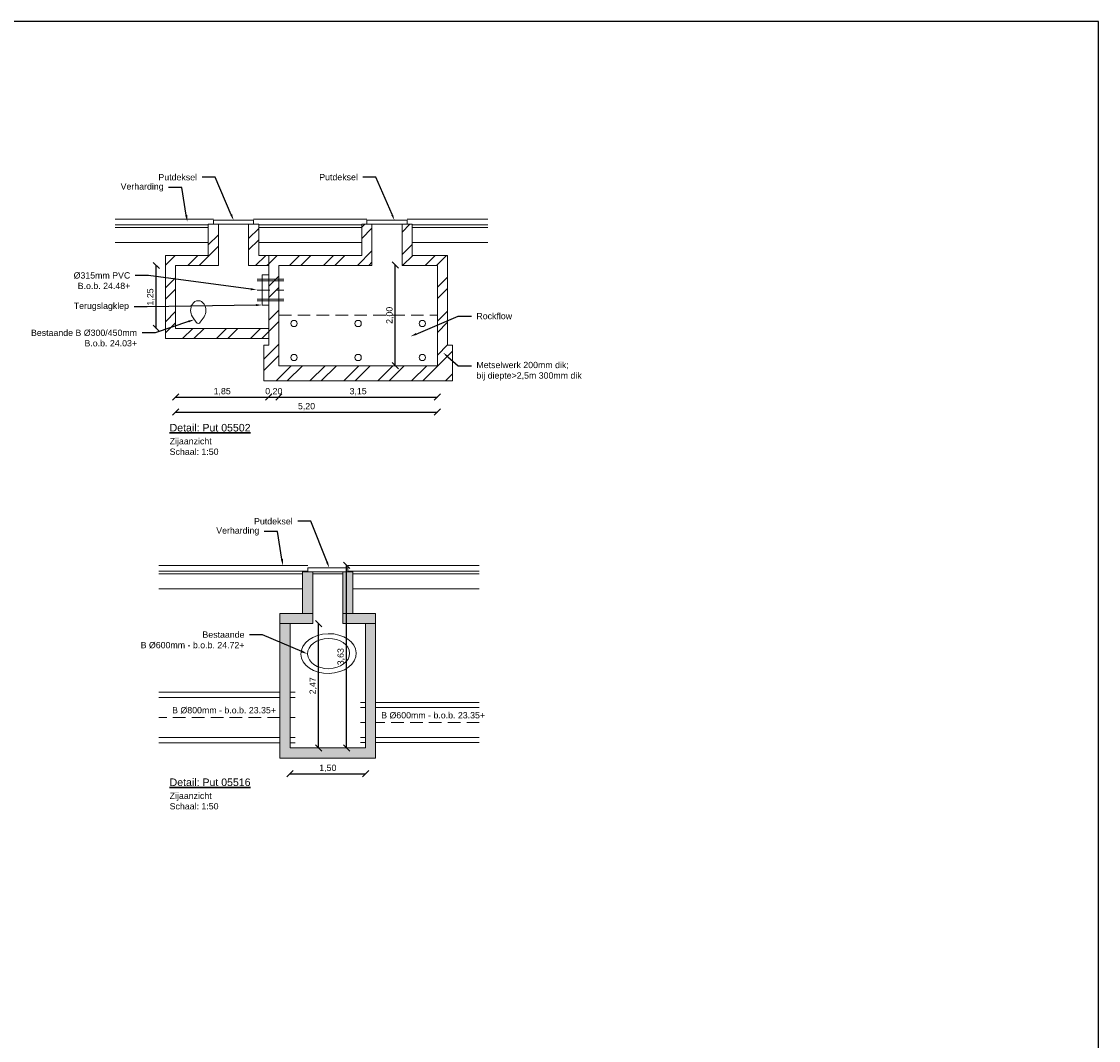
# Model space of a CAD drawing. Header units: metres. Extents: x -1 to 197910, y -70 to 354116.
# Tile 64 of 65: x 151 to 172, y 6 to 26. Entities that reach past the tile are written whole.
import ezdxf
from ezdxf import colors
from ezdxf.entities.mleader import LeaderData, LeaderLine
from ezdxf.math import Vec2, Vec3

# ---------------------------------------------------------------- set-up
doc = ezdxf.new("R2010")
doc.units = ezdxf.units.M
doc.header["$PDMODE"] = 1
doc.linetypes.add('DASHED2', pattern=[0.375, 0.25, -0.125])
for name, color, linetype, lineweight in [('N-WA-RI-ROCKFLOW-G', 10, 'Continuous', 9), ('N-WE-AL-DETAIL-G', 7, 'Continuous', 9), ('X-XX-AL-AANKLEDING-T25', 7, 'Continuous', 25), ('X-XX-AL-AANKLEDING-T30', 7, 'Continuous', 30)]:
    doc.layers.add(name, color=color, linetype=linetype, lineweight=lineweight)
doc.styles.add('NLCS_ISO', font='arial.ttf')
doc.styles.get("Standard").update_dxf_attribs({"font": 'arial.ttf'})
doc.dimstyles.new('NLCS_1-50', dxfattribs={"dimscale": 0.05, "dimtxt": 2.5, "dimasz": 2.5, "dimexe": 1.25, "dimexo": 0.625, "dimtad": 1, "dimtxsty": 'Standard', "dimblk": 'OBLIQUE', "dimcen": 0, "dimse1": 1, "dimse2": 1, "dimadec": 0, "dimazin": 0, "dimtfac": 1, "dimtmove": 0, "dimatfit": 3, "dimfxl": 1, "dimarcsym": 0})
pattern_1 = [(45, (76.1132, 30.6397), (-0.3367596, 0.3367596), []), (45, (76.3377, 30.6397), (-0.3367596, 0.3367596), [])]

# ---------------------------------------------------------------- blocks, each defined once
blk = doc.blocks.new('_Oblique')
at = {"color": 0, "linetype": 'ByBlock', "lineweight": -2}
blk.add_line((-0.5, -0.5), (0.5, 0.5), dxfattribs=at)
blk = doc.blocks.new('*D99')
at = {"layer": 'Defpoints', "color": 0, "transparency": 16777216}
for p in [(153.732, 19.694), (155.582, 19.694), (155.582, 18.331)]:
    blk.add_point(p, dxfattribs=at)
at = {"layer": 'N-WE-AL-DETAIL-G', "color": 0, "lineweight": -2, "transparency": 16777216}
blk.add_line((153.732, 18.331), (155.582, 18.331), dxfattribs=at)
at = {"layer": 'N-WE-AL-DETAIL-G', "color": 0, "lineweight": -2, "transparency": 16777216, "xscale": 0.125, "yscale": 0.125, "zscale": 0.125, "rotation": 180}
blk.add_blockref('_Oblique', (153.732, 18.331), dxfattribs=at)
at = {"layer": 'N-WE-AL-DETAIL-G', "color": 0, "lineweight": -2, "transparency": 16777216, "xscale": 0.125, "yscale": 0.125, "zscale": 0.125}
blk.add_blockref('_Oblique', (155.582, 18.331), dxfattribs=at)
at = {"layer": 'N-WE-AL-DETAIL-G', "color": 0, "transparency": 16777216, "insert": (154.657, 18.437), "char_height": 0.125, "attachment_point": 5}
blk.add_mtext('1,85', dxfattribs=at)
blk = doc.blocks.new('*D100')
at = {"layer": 'Defpoints', "color": 0, "transparency": 16777216}
for p in [(155.582, 19.694), (155.782, 18.954), (155.782, 18.331)]:
    blk.add_point(p, dxfattribs=at)
at = {"layer": 'N-WE-AL-DETAIL-G', "color": 0, "lineweight": -2, "transparency": 16777216}
blk.add_line((155.582, 18.331), (155.782, 18.331), dxfattribs=at)
at = {"layer": 'N-WE-AL-DETAIL-G', "color": 0, "lineweight": -2, "transparency": 16777216, "xscale": 0.125, "yscale": 0.125, "zscale": 0.125, "rotation": 180}
blk.add_blockref('_Oblique', (155.582, 18.331), dxfattribs=at)
at = {"layer": 'N-WE-AL-DETAIL-G', "color": 0, "lineweight": -2, "transparency": 16777216, "xscale": 0.125, "yscale": 0.125, "zscale": 0.125}
blk.add_blockref('_Oblique', (155.782, 18.331), dxfattribs=at)
at = {"layer": 'N-WE-AL-DETAIL-G', "color": 0, "transparency": 16777216, "insert": (155.682, 18.437), "char_height": 0.125, "attachment_point": 5}
blk.add_mtext('0,20', dxfattribs=at)
blk = doc.blocks.new('*D101')
at = {"layer": 'Defpoints', "color": 0, "transparency": 16777216}
for p in [(155.782, 18.954), (158.932, 18.954), (158.932, 18.331)]:
    blk.add_point(p, dxfattribs=at)
at = {"layer": 'N-WE-AL-DETAIL-G', "color": 0, "lineweight": -2, "transparency": 16777216}
blk.add_line((155.782, 18.331), (158.932, 18.331), dxfattribs=at)
at = {"layer": 'N-WE-AL-DETAIL-G', "color": 0, "lineweight": -2, "transparency": 16777216, "xscale": 0.125, "yscale": 0.125, "zscale": 0.125, "rotation": 180}
blk.add_blockref('_Oblique', (155.782, 18.331), dxfattribs=at)
at = {"layer": 'N-WE-AL-DETAIL-G', "color": 0, "lineweight": -2, "transparency": 16777216, "xscale": 0.125, "yscale": 0.125, "zscale": 0.125}
blk.add_blockref('_Oblique', (158.932, 18.331), dxfattribs=at)
at = {"layer": 'N-WE-AL-DETAIL-G', "color": 0, "transparency": 16777216, "insert": (157.357, 18.437), "char_height": 0.125, "attachment_point": 5}
blk.add_mtext('3,15', dxfattribs=at)
blk = doc.blocks.new('*D102')
at = {"layer": 'Defpoints', "color": 0, "transparency": 16777216}
for p in [(153.732, 19.694), (158.932, 18.954), (158.932, 18.032)]:
    blk.add_point(p, dxfattribs=at)
at = {"layer": 'N-WE-AL-DETAIL-G', "color": 0, "lineweight": -2, "transparency": 16777216}
blk.add_line((153.732, 18.032), (158.932, 18.032), dxfattribs=at)
at = {"layer": 'N-WE-AL-DETAIL-G', "color": 0, "lineweight": -2, "transparency": 16777216, "xscale": 0.125, "yscale": 0.125, "zscale": 0.125, "rotation": 180}
blk.add_blockref('_Oblique', (153.732, 18.032), dxfattribs=at)
at = {"layer": 'N-WE-AL-DETAIL-G', "color": 0, "lineweight": -2, "transparency": 16777216, "xscale": 0.125, "yscale": 0.125, "zscale": 0.125}
blk.add_blockref('_Oblique', (158.932, 18.032), dxfattribs=at)
at = {"layer": 'N-WE-AL-DETAIL-G', "color": 0, "transparency": 16777216, "insert": (156.332, 18.139), "char_height": 0.125, "attachment_point": 5}
blk.add_mtext('5,20', dxfattribs=at)
blk = doc.blocks.new('*D103')
at = {"layer": 'Defpoints', "color": 0, "transparency": 16777216}
for p in [(153.347, 20.944), (155.582, 20.944), (155.582, 19.694)]:
    blk.add_point(p, dxfattribs=at)
at = {"layer": 'N-WE-AL-DETAIL-G', "color": 0, "lineweight": -2, "transparency": 16777216}
blk.add_line((153.347, 19.694), (153.347, 20.944), dxfattribs=at)
at = {"layer": 'N-WE-AL-DETAIL-G', "color": 0, "lineweight": -2, "transparency": 16777216, "xscale": 0.125, "yscale": 0.125, "zscale": 0.125}
for p, rotation in [((153.347, 20.944), 90), ((153.347, 19.694), 270)]:
    blk.add_blockref('_Oblique', p, dxfattribs=dict(at, rotation=rotation))
at = {"layer": 'N-WE-AL-DETAIL-G', "color": 0, "transparency": 16777216, "insert": (153.24, 20.319), "char_height": 0.125, "attachment_point": 5, "rotation": 90}
blk.add_mtext('1,25', dxfattribs=at)
blk = doc.blocks.new('*D69')
at = {"layer": 'Defpoints', "color": 0, "transparency": 16777216}
for p in [(158.095, 20.954), (158.932, 20.954), (158.932, 18.954)]:
    blk.add_point(p, dxfattribs=at)
at = {"layer": 'N-WE-AL-DETAIL-G', "color": 0, "lineweight": -2, "transparency": 16777216}
blk.add_line((158.095, 18.954), (158.095, 20.954), dxfattribs=at)
at = {"layer": 'N-WE-AL-DETAIL-G', "color": 0, "lineweight": -2, "transparency": 16777216, "xscale": 0.125, "yscale": 0.125, "zscale": 0.125}
for p, rotation in [((158.095, 20.954), 90), ((158.095, 18.954), 270)]:
    blk.add_blockref('_Oblique', p, dxfattribs=dict(at, rotation=rotation))
at = {"layer": 'N-WE-AL-DETAIL-G', "color": 0, "transparency": 16777216, "insert": (157.989, 19.954), "char_height": 0.125, "attachment_point": 5, "rotation": 90}
blk.add_mtext('2,00', dxfattribs=at)
blk = doc.blocks.new('*D91')
at = {"layer": 'Defpoints', "color": 0, "transparency": 16777216}
for p in [(156.005, 11.361), (157.505, 11.361), (157.505, 10.848)]:
    blk.add_point(p, dxfattribs=at)
at = {"layer": 'N-WE-AL-DETAIL-G', "color": 0, "lineweight": -2, "transparency": 16777216}
blk.add_line((156.005, 10.848), (157.505, 10.848), dxfattribs=at)
at = {"layer": 'N-WE-AL-DETAIL-G', "color": 0, "lineweight": -2, "transparency": 16777216, "xscale": 0.125, "yscale": 0.125, "zscale": 0.125, "rotation": 180}
blk.add_blockref('_Oblique', (156.005, 10.848), dxfattribs=at)
at = {"layer": 'N-WE-AL-DETAIL-G', "color": 0, "lineweight": -2, "transparency": 16777216, "xscale": 0.125, "yscale": 0.125, "zscale": 0.125}
blk.add_blockref('_Oblique', (157.505, 10.848), dxfattribs=at)
at = {"layer": 'N-WE-AL-DETAIL-G', "color": 0, "transparency": 16777216, "insert": (156.755, 10.955), "char_height": 0.125, "attachment_point": 5}
blk.add_mtext('1,50', dxfattribs=at)
blk = doc.blocks.new('*D92')
at = {"layer": 'Defpoints', "color": 0, "transparency": 16777216}
for p in [(156.572, 13.831), (157.505, 13.831), (157.505, 11.361)]:
    blk.add_point(p, dxfattribs=at)
at = {"layer": 'N-WE-AL-DETAIL-G', "color": 0, "lineweight": -2, "transparency": 16777216}
blk.add_line((156.572, 11.361), (156.572, 13.831), dxfattribs=at)
at = {"layer": 'N-WE-AL-DETAIL-G', "color": 0, "lineweight": -2, "transparency": 16777216, "xscale": 0.125, "yscale": 0.125, "zscale": 0.125}
for p, rotation in [((156.572, 13.831), 90), ((156.572, 11.361), 270)]:
    blk.add_blockref('_Oblique', p, dxfattribs=dict(at, rotation=rotation))
at = {"layer": 'N-WE-AL-DETAIL-G', "color": 0, "transparency": 16777216, "insert": (156.466, 12.596), "char_height": 0.125, "attachment_point": 5, "rotation": 90}
blk.add_mtext('2,47', dxfattribs=at)
blk = doc.blocks.new('*D93')
at = {"layer": 'Defpoints', "color": 0, "transparency": 16777216}
for p in [(157.127, 14.986), (157.505, 14.986), (157.505, 11.361)]:
    blk.add_point(p, dxfattribs=at)
at = {"layer": 'N-WE-AL-DETAIL-G', "color": 0, "lineweight": -2, "transparency": 16777216}
blk.add_line((157.127, 11.361), (157.127, 14.986), dxfattribs=at)
at = {"layer": 'N-WE-AL-DETAIL-G', "color": 0, "lineweight": -2, "transparency": 16777216, "xscale": 0.125, "yscale": 0.125, "zscale": 0.125}
for p, rotation in [((157.127, 14.986), 90), ((157.127, 11.361), 270)]:
    blk.add_blockref('_Oblique', p, dxfattribs=dict(at, rotation=rotation))
at = {"layer": 'N-WE-AL-DETAIL-G', "color": 0, "transparency": 16777216, "insert": (157.021, 13.174), "char_height": 0.125, "attachment_point": 5, "rotation": 90}
blk.add_mtext('3,63', dxfattribs=at)

msp = doc.modelspace()

# ---------------------------------------------------------------- hatches: boundary and pattern name
at = {"layer": 'N-WE-AL-DETAIL-G'}
h = msp.add_hatch(dxfattribs=at)
h.set_pattern_fill('ANSI32', color=253, scale=0.05)
h.set_pattern_definition(pattern_1)
h.paths.add_polyline_path([(154.582, 21.764), (154.382, 21.764), (154.382, 21.144), (153.532, 21.144), (153.532, 19.494), (155.582, 19.494), (155.582, 19.694), (153.732, 19.694), (153.732, 20.944), (154.582, 20.944)])
h = msp.add_hatch(dxfattribs=at)
h.set_pattern_fill('ANSI32', color=253, scale=0.05)
h.set_pattern_definition(pattern_1)
h.paths.add_polyline_path([(155.582, 21.144), (155.382, 21.144), (155.382, 21.764), (155.182, 21.764), (155.182, 20.944), (155.582, 20.944)], flags=17)
h = msp.add_hatch(dxfattribs=at)
h.set_pattern_fill('ANSI32', color=253, scale=0.05)
h.set_pattern_definition(pattern_1)
h.paths.add_polyline_path([(157.632, 21.764), (157.432, 21.764), (157.432, 21.144), (155.582, 21.144), (155.582, 19.364), (155.482, 19.364), (155.482, 18.654), (159.232, 18.654), (159.232, 19.364), (159.132, 19.364), (159.132, 21.144), (158.432, 21.144), (158.432, 21.764), (158.232, 21.764), (158.232, 20.944), (158.932, 20.944), (158.932, 18.954), (155.782, 18.954), (155.782, 20.944), (157.632, 20.944)])
h = msp.add_hatch(color=252, dxfattribs=at)
h.dxf.hatch_style = 1
h.paths.add_polyline_path([(156.255, 14.031), (156.455, 14.031), (156.455, 14.856), (156.255, 14.856)])
h = msp.add_hatch(color=252, dxfattribs=at)
h.dxf.hatch_style = 1
h.paths.add_polyline_path([(157.255, 14.031), (157.255, 14.856), (157.055, 14.856), (157.055, 14.031)])
h = msp.add_hatch(color=252, dxfattribs=at)
h.dxf.hatch_style = 1
h.paths.add_polyline_path([(155.805, 14.031), (155.805, 13.831), (156.455, 13.831), (156.455, 14.031)])
h = msp.add_hatch(color=252, dxfattribs=at)
h.dxf.hatch_style = 1
h.paths.add_polyline_path([(157.705, 13.831), (157.705, 14.031), (157.055, 14.031), (157.055, 13.831)])
h = msp.add_hatch(color=252, dxfattribs=at)
h.dxf.hatch_style = 1
h.paths.add_polyline_path([(157.505, 11.361), (156.005, 11.361), (156.005, 13.831), (155.805, 13.831), (155.805, 11.161), (157.705, 11.161), (157.705, 13.831), (157.505, 13.831)])

# ---------------------------------------------------------------- linework, layer by layer
at = {"layer": 'Defpoints', "color": 6}
msp.add_lwpolyline([(68.238, 25.789), (68.238, -14.686), (163.371, -14.686), (163.371, -9.962), (172.06, -9.962), (172.06, 25.789)], close=True, dxfattribs=at)
at = {"layer": 'N-WA-RI-ROCKFLOW-G', "linetype": 'DASHED2'}
msp.add_lwpolyline([(155.782, 19.954), (158.932, 19.954), (158.932, 18.954), (155.782, 18.954)], close=True, dxfattribs=at)
at = {"layer": 'N-WA-RI-ROCKFLOW-G'}
for centre in [(156.082, 19.792), (157.357, 19.792), (158.632, 19.792), (156.082, 19.116), (157.357, 19.116), (158.632, 19.116)]:
    msp.add_circle(centre, 0.0625, dxfattribs=at)
at = {"layer": 'N-WE-AL-DETAIL-G', "color": 252}
for points in [[(152.532, 21.864), (154.482, 21.864)], [(155.282, 21.864), (157.532, 21.864)], [(158.332, 21.864), (159.932, 21.864)], [(152.532, 21.749), (154.382, 21.749)], [(152.532, 21.699), (154.382, 21.699)], [(155.382, 21.749), (157.432, 21.749)], [(155.382, 21.699), (157.432, 21.699)], [(158.432, 21.749), (159.932, 21.749)], [(158.432, 21.699), (159.932, 21.699)], [(152.532, 21.399), (154.382, 21.399)], [(155.382, 21.399), (157.432, 21.399)], [(158.432, 21.399), (159.932, 21.399)], [(155.351, 20.67), (155.882, 20.67)], [(155.351, 20.64), (155.882, 20.64)], [(155.351, 20.274), (155.882, 20.274)], [(155.351, 20.244), (155.882, 20.244)], [(153.399, 14.986), (156.355, 14.986)], [(157.155, 14.986), (159.764, 14.986)], [(153.399, 14.871), (156.355, 14.871)], [(153.399, 14.821), (156.255, 14.821)], [(156.455, 14.821), (157.055, 14.821)], [(157.155, 14.871), (159.764, 14.871)], [(157.255, 14.821), (159.764, 14.821)], [(153.399, 14.521), (156.255, 14.521)], [(157.255, 14.521), (159.764, 14.521)]]:
    msp.add_lwpolyline(points, dxfattribs=at)
at = {"layer": 'N-WE-AL-DETAIL-G'}
for points in [[(154.482, 21.844), (155.282, 21.844), (155.282, 21.764), (154.482, 21.764)], [(157.532, 21.844), (158.332, 21.844), (158.332, 21.764), (157.532, 21.764)], [(155.451, 20.159), (155.451, 20.755), (155.582, 20.755), (155.582, 20.159)], [(156.355, 14.936), (157.155, 14.936), (157.155, 14.856), (156.355, 14.856)]]:
    msp.add_lwpolyline(points, close=True, dxfattribs=at)
for points in [[(154.382, 21.144), (154.382, 21.764), (154.582, 21.764), (154.582, 20.944)], [(155.182, 20.944), (155.182, 21.764), (155.382, 21.764), (155.382, 21.144)], [(157.432, 21.144), (157.432, 21.764), (157.632, 21.764), (157.632, 20.944)], [(158.232, 20.944), (158.232, 21.764), (158.432, 21.764), (158.432, 21.144)], [(154.382, 21.144), (153.532, 21.144), (153.532, 19.494), (155.582, 19.494)], [(157.432, 21.144), (155.382, 21.144)], [(155.582, 21.144), (155.582, 19.364), (155.482, 19.364), (155.482, 18.654), (159.232, 18.654), (159.232, 19.364), (159.132, 19.364), (159.132, 21.144), (158.432, 21.144)], [(154.582, 20.944), (153.732, 20.944), (153.732, 19.694)], [(155.582, 20.944), (155.182, 20.944)], [(155.782, 18.954), (158.932, 18.954), (158.932, 20.944), (158.232, 20.944)], [(157.632, 20.944), (155.782, 20.944)], [(155.782, 20.944), (155.782, 18.954)], [(153.732, 19.694), (155.582, 19.694)], [(156.255, 14.031), (156.255, 14.856), (156.455, 14.856), (156.455, 13.831)], [(157.055, 13.831), (157.055, 14.856), (157.255, 14.856), (157.255, 14.031)], [(155.805, 14.031), (155.805, 11.161), (157.705, 11.161), (157.705, 14.031)], [(156.455, 14.031), (155.805, 14.031)], [(157.705, 14.031), (157.055, 14.031)], [(156.455, 13.831), (155.805, 13.831)], [(156.005, 13.831), (156.005, 11.361), (157.505, 11.361), (157.505, 13.831)], [(157.705, 13.831), (157.055, 13.831)], [(155.805, 12.471), (153.399, 12.471)], [(156.105, 12.471), (156.005, 12.471)], [(155.805, 12.366), (153.399, 12.366)], [(156.105, 12.366), (156.005, 12.366)], [(157.505, 12.261), (157.405, 12.261)], [(159.764, 12.261), (157.705, 12.261)], [(157.505, 12.166), (157.405, 12.166)], [(159.764, 12.166), (157.705, 12.166)], [(155.805, 11.566), (153.399, 11.566)], [(156.105, 11.566), (156.005, 11.566)], [(157.505, 11.566), (157.405, 11.566)], [(159.764, 11.566), (157.705, 11.566)], [(155.805, 11.461), (153.399, 11.461)], [(156.105, 11.461), (156.005, 11.461)], [(157.505, 11.471), (157.405, 11.471)], [(159.764, 11.471), (157.705, 11.471)]]:
    msp.add_lwpolyline(points, dxfattribs=at)
at = {"layer": 'N-WE-AL-DETAIL-G', "color": 252, "linetype": 'DASHED2'}
msp.add_lwpolyline([(155.351, 20.457), (155.882, 20.457)], dxfattribs=at)
at = {"layer": 'N-WE-AL-DETAIL-G', "color": 252}
msp.add_lwpolyline([(154.142, 19.815, 0.52368), (154.222, 19.815), (154.297, 19.926, 0.298001), (154.297, 20.176, 0.586887), (154.067, 20.176, 0.298001), (154.067, 19.926)], format="xyb", close=True, dxfattribs=at)
at = {"layer": 'N-WE-AL-DETAIL-G', "linetype": 'DASHED2'}
for points in [[(155.805, 11.966), (153.399, 11.966)], [(156.105, 11.966), (156.005, 11.966)], [(157.505, 11.866), (157.405, 11.866)], [(159.764, 11.866), (157.705, 11.866)]]:
    msp.add_lwpolyline(points, dxfattribs=at)
at = {"layer": 'N-WE-AL-DETAIL-G', "color": 252}
for major_axis, ratio in [((0.549, 0.012), 0.71949), ((0.417, 0.009), 0.719424)]:
    msp.add_ellipse((156.77, 13.236), major_axis=major_axis, ratio=ratio, dxfattribs=at)

# ---------------------------------------------------------------- texts
at = {"layer": 'X-XX-AL-AANKLEDING-T25', "style": 'NLCS_ISO'}
for s, p in [('B %%C800mm - b.o.b. 23.35+', (153.663, 12.048)), ('B %%C600mm - b.o.b. 23.35+', (157.815, 11.948))]:
    msp.add_text(s, height=0.125, dxfattribs=at).set_placement(p)
at = {"layer": 'X-XX-AL-AANKLEDING-T25', "char_height": 0.125, "width": 0.97569, "attachment_point": 1, "style": 'NLCS_ISO'}
for insert in [(153.614, 17.516), (153.614, 10.474)]:
    msp.add_mtext('Zijaanzicht\\PSchaal: 1:50', dxfattribs=dict(at, insert=insert))
at = {"layer": 'X-XX-AL-AANKLEDING-T30', "style": 'NLCS_ISO'}
for s, p in [('%%UDetail: Put 05502', (153.613, 17.647)), ('%%UDetail: Put 05516', (153.613, 10.605))]:
    msp.add_text(s, height=0.15, dxfattribs=at).set_placement(p)

# ---------------------------------------------------------------- dimensions: what is measured, and where the dimension line sits
at = {"layer": 'N-WE-AL-DETAIL-G'}
for base, p1, p2, picture, middle in [((153.347, 20.944), (155.582, 19.694), (155.582, 20.944), '*D103', (153.24, 20.319)), ((158.095, 20.954), (158.932, 18.954), (158.932, 20.954), '*D69', (157.989, 19.954)), ((157.127058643, 14.986185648), (157.505136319, 11.361185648), (157.505136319, 14.986185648), '*D93', (157.020689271, 13.173685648)), ((156.572, 13.831), (157.505, 11.361), (157.505, 13.831), '*D92', (156.466, 12.596))]:
    dim = msp.add_linear_dim(base=base, p1=p1, p2=p2, angle=90, dimstyle='NLCS_1-50', override={"dimzin": 0}, dxfattribs=at)
    dim.commit()
    dim.dimension.update_dxf_attribs({"geometry": picture, "text_midpoint": middle})
for base, p1, p2, picture, middle in [((155.582, 18.331), (153.732, 19.694), (155.582, 19.694), '*D99', (154.657, 18.437)), ((158.932, 18.032), (153.732, 19.694), (158.932, 18.954), '*D102', (156.332, 18.139)), ((158.932, 18.331), (155.782, 18.954), (158.932, 18.954), '*D101', (157.357, 18.437)), ((157.505, 10.848), (156.005, 11.361), (157.505, 11.361), '*D91', (156.755, 10.955))]:
    dim = msp.add_linear_dim(base=base, p1=p1, p2=p2, dimstyle='NLCS_1-50', override={"dimzin": 0}, dxfattribs=at)
    dim.commit()
    dim.dimension.update_dxf_attribs({"geometry": picture, "text_midpoint": middle})
dim = msp.add_linear_dim(base=(155.782, 18.331), p1=(155.582, 19.694), p2=(155.782, 18.954), dimstyle='NLCS_1-50', override={"dimzin": 0}, dxfattribs=at)
dim.commit()
dim.dimension.update_dxf_attribs({"geometry": '*D100', "text_midpoint": (155.682, 18.331), "dimtype": 160})

# ---------------------------------------------------------------- leaders
at = {"layer": 'X-XX-AL-AANKLEDING-T25'}
ml = msp.add_multileader_mtext('Standard', dxfattribs=at)
ml.set_content('Putdeksel', color=256, style='NLCS_ISO')
ml.set_leader_properties()
ml.build(insert=Vec2(0, 0))
ml.multileader.update_dxf_attribs({"arrow_head_size": 0.125})
ctx = ml.context
ctx.base_point, ctx.char_height, ctx.arrow_head_size, ctx.landing_gap_size, ctx.plane_origin = Vec3(153.316, 22.696), 0.125, 0.125, 0.1, Vec3(155.847, 21.662)
ctx.text_align_type = 2
notes = []
notes.append((ctx, [(0, (1, 1, 0), (154.517, 22.696), (-1, 0), 0.259, [(0, [(154.886, 21.838)], 0, [])])]))
ctx.mtext.insert, ctx.mtext.alignment, ctx.mtext.flow_direction = Vec3(154.158, 22.759), 3, 5
ml = msp.add_multileader_mtext('Standard', dxfattribs=at)
ml.set_content('Putdeksel', color=256, style='NLCS_ISO')
ml.set_leader_properties()
ml.build(insert=Vec2(0, 0))
ml.multileader.update_dxf_attribs({"arrow_head_size": 0.125})
ctx = ml.context
ctx.base_point, ctx.char_height, ctx.arrow_head_size, ctx.landing_gap_size, ctx.plane_origin = Vec3(156.51, 22.697), 0.125, 0.125, 0.1, Vec3(159.041, 21.663)
ctx.text_align_type = 2
notes.append((ctx, [(0, (1, 1, 0), (157.711, 22.697), (-1, 0), 0.259, [(0, [(158.08, 21.84)], 0, [])])]))
ctx.mtext.insert, ctx.mtext.alignment, ctx.mtext.flow_direction = Vec3(157.352, 22.761), 3, 5
ml = msp.add_multileader_mtext('Standard', dxfattribs=at)
ml.set_content('Verharding', color=256, style='NLCS_ISO')
ml.set_leader_properties()
ml.build(insert=Vec2(0, 0))
ml.multileader.update_dxf_attribs({"arrow_head_size": 0.125})
ctx = ml.context
ctx.base_point, ctx.char_height, ctx.arrow_head_size, ctx.landing_gap_size, ctx.plane_origin = Vec3(152.552, 22.495), 0.125, 0.125, 0.1, Vec3(155.1, 21.526)
ctx.text_align_type = 2
notes.append((ctx, [(0, (1, 1, 0), (153.853, 22.495), (-1, 0), 0.259, [(0, [(153.962, 21.822)], 0, [])])]))
ctx.mtext.insert, ctx.mtext.alignment, ctx.mtext.flow_direction = Vec3(153.494, 22.576), 3, 5
ml = msp.add_multileader_mtext('Standard', dxfattribs=at)
ml.set_content('%%C315mm PVC\\PB.o.b. 24.48+', color=256, style='NLCS_ISO')
ml.set_leader_properties()
ml.build(insert=Vec2(0, 0))
ml.multileader.update_dxf_attribs({"arrow_head_size": 0.125})
ctx = ml.context
ctx.base_point, ctx.char_height, ctx.arrow_head_size, ctx.landing_gap_size, ctx.plane_origin = Vec3(151.62, 20.746), 0.125, 0.125, 0.1, Vec3(150.121, 19.042)
ctx.text_align_type = 2
notes.append((ctx, [(0, (1, 1, 0), (153.191, 20.746), (-1, 0), 0.259, [(0, [(155.351, 20.457)], 0, [])])]))
ctx.mtext.insert, ctx.mtext.alignment, ctx.mtext.flow_direction = Vec3(152.832, 20.81), 3, 5
ml = msp.add_multileader_mtext('Standard', dxfattribs=at)
ml.set_content('Terugslagklep', color=256, style='NLCS_ISO')
ml.set_leader_properties()
ml.build(insert=Vec2(0, 0))
ml.multileader.update_dxf_attribs({"arrow_head_size": 0.125})
ctx = ml.context
ctx.base_point, ctx.char_height, ctx.arrow_head_size, ctx.landing_gap_size, ctx.plane_origin = Vec3(151.62, 20.124), 0.125, 0.125, 0.1, Vec3(150.095, 18.42)
ctx.text_align_type = 2
notes.append((ctx, [(0, (1, 1, 0), (153.165, 20.124), (-1, 0), 0.259, [(0, [(155.451, 20.159)], 0, [])])]))
ctx.mtext.insert, ctx.mtext.alignment, ctx.mtext.flow_direction = Vec3(152.806, 20.205), 3, 5
ml = msp.add_multileader_mtext('Standard', dxfattribs=at)
ml.set_content('Rockflow', color=256, style='NLCS_ISO')
ml.set_leader_properties()
ml.build(insert=Vec2(0, 0))
ml.multileader.update_dxf_attribs({"arrow_head_size": 0.125})
ctx = ml.context
ctx.base_point, ctx.char_height, ctx.arrow_head_size, ctx.landing_gap_size, ctx.plane_origin = Vec3(159.606, 19.938), 0.125, 0.125, 0.1, Vec3(161.971, 18.234)
notes.append((ctx, [(0, (1, 1, 0), (159.347, 19.938), (1, 0), 0.259, [(0, [(158.396, 19.534)], 0, [])])]))
ctx.mtext.insert, ctx.mtext.flow_direction = Vec3(159.706, 20.002), 5
ml = msp.add_multileader_mtext('Standard', dxfattribs=at)
ml.set_content('Bestaande B %%C300/450mm\\PB.o.b. 24.03+', color=256, style='NLCS_ISO')
ml.set_leader_properties()
ml.build(insert=Vec2(0, 0))
ml.multileader.update_dxf_attribs({"arrow_head_size": 0.125})
ctx = ml.context
ctx.base_point, ctx.char_height, ctx.arrow_head_size, ctx.landing_gap_size, ctx.plane_origin = Vec3(150.783, 19.606), 0.125, 0.125, 0.1, Vec3(150.701, 17.902)
ctx.text_align_type = 2
notes.append((ctx, [(0, (1, 1, 0), (153.325, 19.606), (-1, 0), 0.259, [(0, [(154.104, 19.87)], 0, [])])]))
ctx.mtext.insert, ctx.mtext.alignment, ctx.mtext.flow_direction = Vec3(152.966, 19.67), 3, 5
ml = msp.add_multileader_mtext('Standard', dxfattribs=at)
ml.set_content('Metselwerk 200mm dik;\\Pbij diepte>2,5m 300mm dik', color=256, style='NLCS_ISO')
ml.set_leader_properties()
ml.build(insert=Vec2(0, 0))
ml.multileader.update_dxf_attribs({"arrow_head_size": 0.125})
ctx = ml.context
ctx.base_point, ctx.char_height, ctx.arrow_head_size, ctx.landing_gap_size, ctx.plane_origin = Vec3(159.606, 18.949), 0.125, 0.125, 0.1, Vec3(161.971, 17.245)
notes.append((ctx, [(0, (1, 1, 0), (159.347, 18.949), (1, 0), 0.259, [(0, [(159.043, 19.214)], 0, [])])]))
ctx.mtext.insert, ctx.mtext.flow_direction = Vec3(159.706, 19.03), 5
ml = msp.add_multileader_mtext('Standard', dxfattribs=at)
ml.set_content('Putdeksel', color=256, style='NLCS_ISO')
ml.set_leader_properties()
ml.build(insert=Vec2(0, 0))
ml.multileader.update_dxf_attribs({"arrow_head_size": 0.125})
ctx = ml.context
ctx.base_point, ctx.char_height, ctx.arrow_head_size, ctx.landing_gap_size, ctx.plane_origin = Vec3(155.216, 15.863), 0.125, 0.125, 0.1, Vec3(157.747, 14.829)
ctx.text_align_type = 2
notes.append((ctx, [(0, (1, 1, 0), (156.417, 15.863), (-1, 0), 0.259, [(0, [(156.785, 14.936)], 0, [])])]))
ctx.mtext.insert, ctx.mtext.alignment, ctx.mtext.flow_direction = Vec3(156.057, 15.926), 3, 5
ml = msp.add_multileader_mtext('Standard', dxfattribs=at)
ml.set_content('Verharding', color=256, style='NLCS_ISO')
ml.set_leader_properties()
ml.build(insert=Vec2(0, 0))
ml.multileader.update_dxf_attribs({"arrow_head_size": 0.125})
ctx = ml.context
ctx.base_point, ctx.char_height, ctx.arrow_head_size, ctx.landing_gap_size, ctx.plane_origin = Vec3(154.452, 15.662), 0.125, 0.125, 0.1, Vec3(157, 14.694)
ctx.text_align_type = 2
notes.append((ctx, [(0, (1, 1, 0), (155.753, 15.662), (-1, 0), 0.259, [(0, [(155.862, 14.989)], 0, [])])]))
ctx.mtext.insert, ctx.mtext.alignment, ctx.mtext.flow_direction = Vec3(155.393, 15.743), 3, 5
ml = msp.add_multileader_mtext('Standard', dxfattribs=at)
ml.set_content('Bestaande\\PB %%C600mm - b.o.b. 24.72+', color=256, style='NLCS_ISO')
ml.set_leader_properties()
ml.build(insert=Vec2(0, 0))
ml.multileader.update_dxf_attribs({"arrow_head_size": 0.125})
ctx = ml.context
ctx.base_point, ctx.char_height, ctx.arrow_head_size, ctx.landing_gap_size, ctx.plane_origin = Vec3(152.96, 13.61), 0.125, 0.125, 0.1, Vec3(152.496, 12.562)
ctx.text_align_type = 2
notes.append((ctx, [(1, (1, 1, 0), (155.46, 13.61), (-1, 0), 0.259, [(0, [(156.353, 13.228)], 0, [])])]))
ctx.mtext.insert, ctx.mtext.alignment, ctx.mtext.flow_direction = Vec3(155.1, 13.675), 3, 5
for ctx, leaders in notes:
    for number, flags, end, landing, length, lines in leaders:
        leader = LeaderData()
        leader.index, (leader.has_last_leader_line, leader.has_dogleg_vector, leader.attachment_direction) = number, flags
        leader.last_leader_point, leader.dogleg_vector, leader.dogleg_length = Vec3(end), Vec3(landing), length
        for number, points, colour, breaks in lines:
            line = LeaderLine()
            line.index, line.vertices, line.color, line.breaks = number, Vec3.list(points), colors.encode_raw_color(colour), breaks
            leader.lines.append(line)
        ctx.leaders.append(leader)

doc.saveas('drawing.dxf')
